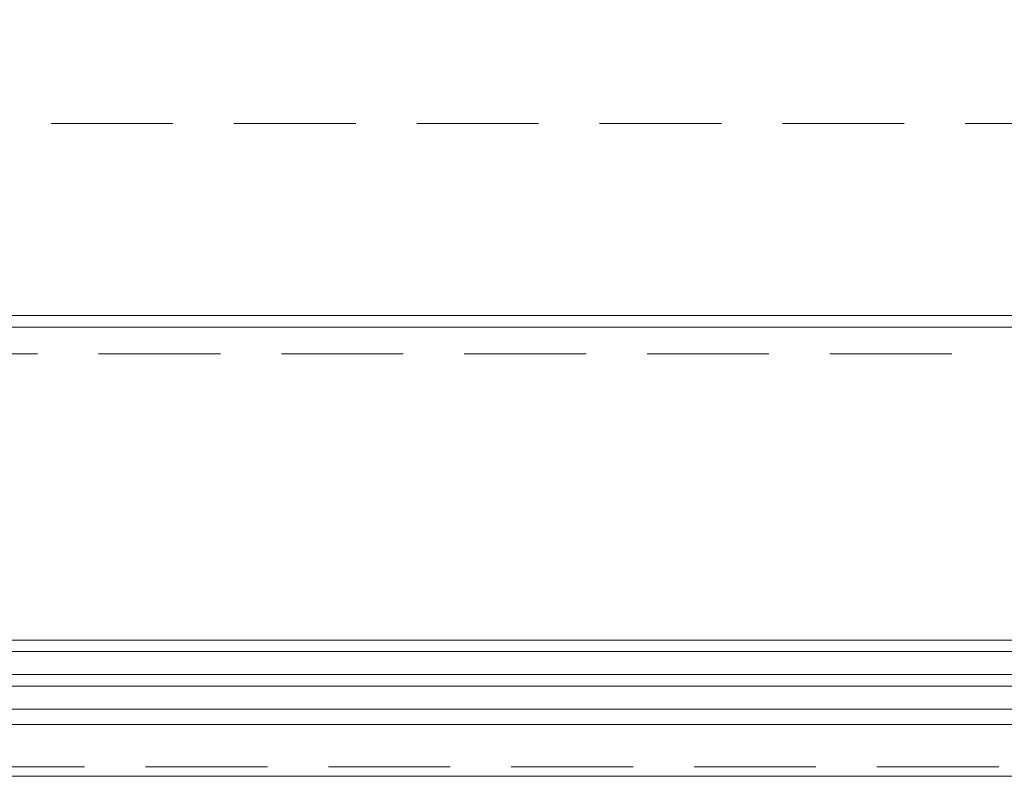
# Model space of a CAD drawing. Header units: millimetres. Extents: x 213386 to 506888, y 183055 to 450952.
# Tile 41 of 256: x 375289 to 375802, y 284292 to 284686. Entities that reach past the tile are written whole.
import ezdxf

# ---------------------------------------------------------------- set-up
doc = ezdxf.new("R2010")
doc.units = ezdxf.units.MM
doc.linetypes.add('ČÁRKOVANÁ', pattern=[19.05, 12.7, -6.35])
doc.layers.add('FASÁDA DETAILNÍ', color=255, linetype='Continuous', lineweight=0)

msp = doc.modelspace()

# ---------------------------------------------------------------- linework, layer by layer
at = {"layer": 'FASÁDA DETAILNÍ'}
for p, q in [((376870.14, 284526.15), (374033.14, 284526.15)), ((387044.81, 284363.15), (373041.64, 284363.15)), ((393344.81, 284363.15), (373041.64, 284363.15)), ((380744.81, 284363.15), (374963.47, 284363.15)), ((373041.64, 284357.15), (387044.81, 284357.15)), ((373041.64, 284357.15), (393344.81, 284357.15)), ((374963.47, 284357.15), (376922.14, 284357.15)), ((387044.81, 284345.15), (373041.64, 284345.15)), ((393344.81, 284345.15), (373041.64, 284345.15)), ((376922.14, 284345.15), (374963.47, 284345.15)), ((373041.64, 284339.15), (387044.81, 284339.15)), ((373041.64, 284339.15), (393344.81, 284339.15)), ((374963.47, 284339.15), (376881.14, 284339.15)), ((387044.81, 284327.15), (373041.64, 284327.15)), ((393344.81, 284327.15), (373041.64, 284327.15)), ((376922.14, 284327.15), (374963.47, 284327.15)), ((373041.64, 284319.15), (399616.64, 284319.15)), ((374022.14, 284319.15), (376881.14, 284319.15))]:
    msp.add_line(p, q, dxfattribs=at)
for points in [[(399616.64, 284292.15), (373036.64, 284292.15), (373036.64, 307972.15), (399616.64, 307972.15)], [(399376.64, 284532.15), (373276.64, 284532.15), (373276.64, 307732.15), (399376.64, 307732.15)]]:
    msp.add_lwpolyline(points, close=True, dxfattribs=at)
at = {"layer": 'FASÁDA DETAILNÍ', "linetype": 'ČÁRKOVANÁ', "ltscale": 5}
msp.add_lwpolyline([(399611.64, 284297.15), (373041.64, 284297.15), (373041.64, 307967.15), (399611.64, 307967.15)], close=True, dxfattribs=at)
at = {"layer": 'FASÁDA DETAILNÍ', "color": 7, "linetype": 'ČÁRKOVANÁ', "ltscale": 5}
for points in [[(399396.64, 284512.15), (373256.64, 284512.15), (373256.64, 307752.15), (399396.64, 307752.15)], [(399276.64, 284632.15), (373376.64, 284632.15), (373376.64, 307632.15), (399276.64, 307632.15)]]:
    msp.add_lwpolyline(points, close=True, dxfattribs=at)

doc.saveas('drawing.dxf')
